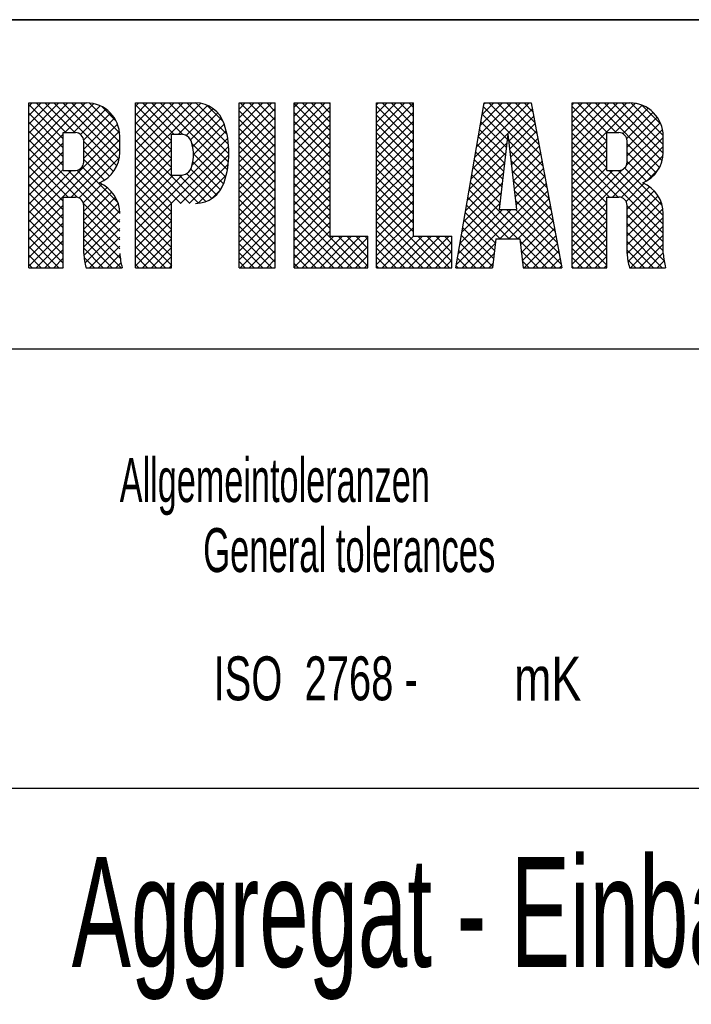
# Model space of a CAD drawing. Header units: millimetres. Extents: x 0 to 1189, y 0 to 841.
# Tile 78 of 112: x 1013 to 1044, y 40 to 85. Entities that reach past the tile are written whole.
import ezdxf
from ezdxf.enums import TextEntityAlignment as Align

# ---------------------------------------------------------------- set-up
doc = ezdxf.new("R2010")
doc.units = ezdxf.units.MM
doc.header["$LTSCALE"] = 65.395
doc.layers.get('0').update_dxf_attribs({"linetype": 'CONTINUOUS'})
doc.styles.get("Standard").update_dxf_attribs({"font": 'txt', "width": 0.6})
doc.styles.add('TEXTSTYLE_3', font='txt', dxfattribs={"width": 0.8})

# ---------------------------------------------------------------- blocks, each defined once
blk = doc.blocks.new('*T996')
at = {"color": 5, "linetype": 'Continuous'}
for p, q in [((0, 0), (187, 0)), ((0, 0), (0, -75)), ((187, 0), (187, -75)), ((0, -75), (187, -75))]:
    blk.add_line(p, q, dxfattribs=at)
at = {"color": 2, "linetype": 'Continuous', "style": 'TEXTSTYLE_3'}
for s, width, p in [('9M32E_GENSET', 0.678571, (73.4, -6.75)), ('1.1', 0.47619, (117.567, -6.75)), ('9M32E_GENSET', 0.678571, (73.4, -13.25)), ('1.1', 0.47619, (117.567, -13.25))]:
    blk.add_text(s, height=5, dxfattribs=dict(at, width=width)).set_placement(p)
for s, width, p in [('W882', 0.833333, (81.679, -22.5)), ('1:25', 0.511905, (128.405, -22.5)), ('-', 0.619048, (11, -72.75))]:
    blk.add_text(s, height=5, dxfattribs=dict(at, width=width)).set_placement(p, align=Align.CENTER)
for s, width, p in [('~98000', 0.690476, (185.6, -22.5)), ('3', 0.619048, (185.6, -62.75)), ('3', 0.619048, (185.6, -73.25))]:
    blk.add_text(s, height=5, dxfattribs=dict(at, width=width)).set_placement(p, align=Align.RIGHT)
at = {"color": 5, "linetype": 'Continuous', "width": 0.761905}
blk.add_text('mK', height=2, dxfattribs=at).set_placement((45.071, -31), align=Align.CENTER)
at = {"color": 7, "linetype": 'Continuous', "style": 'TEXTSTYLE_3'}
for s, width, p in [('Aggregat - Einbauzeichnung', 0.604396, (23.4, -43.125)), ('DIESEL GEN SET INSTALLATION DRAWING', 0.689116, (23.4, -51.875))]:
    blk.add_text(s, height=5, dxfattribs=dict(at, width=width)).set_placement(p)
at = {"color": 7, "linetype": 'Continuous', "style": 'TEXTSTYLE_3', "width": 0.642857}
blk.add_text('9M32E Genset', height=5, dxfattribs=at).set_placement((121.5, -72.75), align=Align.CENTER)
blk = doc.blocks.new('*T997')
at = {"color": 2, "linetype": 'Continuous'}
for p, q in [((0, 0), (278, 0)), ((0, 0), (0, -47.5)), ((278, 0), (278, -47.5)), ((0, -7), (278, -7)), ((8, -7), (8, -47.5)), ((0, -14), (278, -14)), ((0, -26.5), (278, -26.5)), ((0, -33.5), (278, -33.5)), ((0, -40.5), (278, -40.5)), ((0, -47.5), (278, -47.5))]:
    blk.add_line(p, q, dxfattribs=at)
for s, width, p in [('Anmerkung / REMARKS', 0.674185, (1.05, -5.25)), ('SPACE REQUIRED FOR MEASURING TORSIONAL VIBRATIONS, AND/OR FOR REMOVAL OF THE VIBRATION DAMPER AND/OR LUBOIL PUMP', 0.683886, (9.05, -12.25)), ('SPACE REQUIRED FOR REMOVAL OF PISTON AND CYLINDER LINER', 0.680087, (9.05, -19.25)), ('REDUCED REMOVAL HEIGHT PISTON AND LINER 2300mm', 0.689441, (9.05, -24.5)), ('SPACE REQUIRED FOR TERMINAL SET', 0.682028, (9.05, -31.75)), ('SPACE REQUIRED FOR TURBOCHARGER SHAFT', 0.692407, (9.05, -38.75)), ('SPACE TRQUIRED FOR CHARGE AIR COOLER REMOVING', 0.684656, (9.05, -45.75))]:
    blk.add_text(s, height=3.5, dxfattribs=dict(at, width=width)).set_placement(p)
at = {"color": 2, "linetype": 'Continuous', "width": 0.619048}
for s, p in [('b', (4, -12.25)), ('e', (4, -19.25)), ('k', (4, -31.75)), ('o', (4, -38.75)), ('p', (4, -45.75))]:
    blk.add_text(s, height=3.5, dxfattribs=at).set_placement(p, align=Align.CENTER)

msp = doc.modelspace()

# ---------------------------------------------------------------- linework, layer by layer
at = {"color": 6, "linetype": 'Continuous'}
for p, q in [((1179, 85), (992, 85)), ((1179, 70), (992, 70))]:
    msp.add_line(p, q, dxfattribs=at)
at = {"color": 5, "linetype": 'Continuous'}
for p, q in [((1013.44054, 81.20969), (1016.07131, 81.20969)), ((1013.44054, 73.70637), (1013.44054, 81.20969)), ((1013.44054, 81.18894), (1013.46129, 81.20969)), ((1013.60216, 81.20969), (1013.44054, 81.04807)), ((1014.00623, 81.20969), (1013.44054, 80.644)), ((1014.4103, 81.20969), (1013.44054, 80.23993)), ((1014.81437, 81.20969), (1013.44054, 79.83586)), ((1015.21844, 81.20969), (1013.44054, 79.43178)), ((1015.62252, 81.20969), (1013.44054, 79.02771)), ((1016.02659, 81.20969), (1013.44054, 78.62364)), ((1015.12952, 79.85638), (1013.77621, 81.20969)), ((1015.53359, 79.85638), (1014.18028, 81.20969)), ((1017.45314, 78.3409), (1014.58435, 81.20969)), ((1017.55362, 78.64449), (1014.98842, 81.20969)), ((1016.39559, 81.17462), (1015.07735, 79.85638)), ((1017.58821, 79.01398), (1015.3925, 81.20969)), ((1017.58821, 79.41805), (1015.79657, 81.20969)), ((1017.58217, 79.82815), (1016.20669, 81.20363)), ((1018.30334, 81.20969), (1021.04138, 81.20969)), ((1018.30334, 73.70639), (1018.30334, 81.20969)), ((1018.45101, 81.20969), (1018.30334, 81.06201)), ((1018.85508, 81.20969), (1018.30334, 80.65794)), ((1019.25916, 81.20969), (1018.30334, 80.25387)), ((1019.66323, 81.20969), (1018.30334, 79.8498)), ((1020.0673, 81.20969), (1018.30334, 79.44573)), ((1020.47137, 81.20969), (1018.30334, 79.04166)), ((1020.87544, 81.20969), (1018.30334, 78.63758)), ((1021.2615, 81.19168), (1018.30334, 78.23351)), ((1020.04987, 79.78489), (1018.62507, 81.20969)), ((1020.46102, 79.7778), (1019.02914, 81.20969)), ((1022.48572, 78.15718), (1019.43321, 81.20969)), ((1022.53723, 78.50974), (1019.83728, 81.20969)), ((1022.55815, 78.89289), (1020.24135, 81.20969)), ((1022.53947, 79.31563), (1020.64542, 81.20969)), ((1022.4645, 79.79468), (1021.04952, 81.20966)), ((1023.02309, 81.20969), (1024.66788, 81.20969)), ((1023.02309, 73.70639), (1023.02309, 81.20969)), ((1023.29987, 81.20969), (1023.02309, 80.93291)), ((1023.70394, 81.20969), (1023.02309, 80.52884)), ((1024.10801, 81.20969), (1023.02309, 80.12477)), ((1024.51208, 81.20969), (1023.02309, 79.7207)), ((1024.66788, 79.61166), (1023.06985, 81.20969)), ((1024.66788, 80.01573), (1023.47392, 81.20969)), ((1024.66788, 80.4198), (1023.87799, 81.20969)), ((1024.66788, 80.82387), (1024.28206, 81.20969)), ((1024.66788, 73.70639), (1024.66788, 81.20969)), ((1025.52601, 81.20969), (1027.17077, 81.20969)), ((1025.52601, 73.70639), (1025.52601, 81.20969)), ((1025.72429, 81.20969), (1025.52601, 81.01141)), ((1026.12836, 81.20969), (1025.52601, 80.60734)), ((1026.53244, 81.20969), (1025.52601, 80.20327)), ((1026.93651, 81.20969), (1025.52601, 79.79919)), ((1027.17077, 79.53319), (1025.52601, 81.17795)), ((1027.17077, 79.93726), (1025.89835, 81.20969)), ((1027.17077, 80.34134), (1026.30242, 81.20969)), ((1027.17077, 80.74541), (1026.70649, 81.20969)), ((1027.17077, 81.14948), (1027.11056, 81.20969)), ((1027.17077, 75.13663), (1027.17077, 81.20969)), ((1029.28038, 81.20969), (1030.96093, 81.20969)), ((1029.28038, 73.70639), (1029.28038, 81.20969)), ((1029.36093, 81.20969), (1029.28038, 81.12914)), ((1029.765, 81.20969), (1029.28038, 80.72507)), ((1030.16908, 81.20969), (1029.28038, 80.32099)), ((1030.57315, 81.20969), (1029.28038, 79.91692)), ((1030.96093, 81.1934), (1029.28038, 79.51285)), ((1030.96093, 79.78375), (1029.53499, 81.20969)), ((1030.96093, 80.18782), (1029.93906, 81.20969)), ((1030.96093, 80.59189), (1030.34313, 81.20969)), ((1030.96093, 80.99596), (1030.7472, 81.20969)), ((1030.96093, 75.13663), (1030.96093, 81.20969)), ((1032.89172, 73.70639), (1034.17891, 81.20969)), ((1036.23014, 81.20969), (1033.75416, 78.7337)), ((1035.82607, 81.20969), (1033.83783, 79.22144)), ((1035.422, 81.20969), (1033.9215, 79.70919)), ((1035.01793, 81.20969), (1034.00517, 80.19693)), ((1034.61386, 81.20969), (1034.08885, 80.68467)), ((1034.20979, 81.20969), (1034.17252, 81.17242)), ((1034.17891, 81.20969), (1036.3243, 81.20969)), ((1036.76725, 78.82628), (1034.38384, 81.20969)), ((1036.67501, 79.32259), (1034.78791, 81.20969)), ((1036.58277, 79.8189), (1035.19198, 81.20969)), ((1036.49053, 80.31521), (1035.59605, 81.20969)), ((1036.3983, 80.81151), (1036.00012, 81.20969)), ((1036.3243, 81.20969), (1037.71876, 73.70639)), ((1038.18357, 81.20969), (1040.81436, 81.20969)), ((1038.18357, 73.70637), (1038.18357, 81.20969)), ((1038.2505, 81.20969), (1038.18357, 81.14276)), ((1038.65457, 81.20969), (1038.18357, 80.73869)), ((1039.05864, 81.20969), (1038.18357, 80.33461)), ((1039.46271, 81.20969), (1038.18357, 79.93054)), ((1039.86678, 81.20969), (1038.18357, 79.52647)), ((1040.27085, 81.20969), (1038.18357, 79.1224)), ((1040.67492, 81.20969), (1038.18357, 78.71833)), ((1041.05912, 81.18981), (1038.18357, 78.31426)), ((1039.77785, 79.85638), (1038.42455, 81.20969)), ((1040.18193, 79.85638), (1038.82862, 81.20969)), ((1042.16542, 78.27696), (1039.23269, 81.20969)), ((1042.27806, 78.56839), (1039.63676, 81.20969)), ((1042.33056, 78.91996), (1040.04083, 81.20969)), ((1042.33127, 79.32332), (1040.44491, 81.20969)), ((1042.33088, 79.72779), (1040.84938, 81.20928)), ((1015.01378, 79.56805), (1013.44054, 81.14129)), ((1015.01378, 79.16398), (1013.44054, 80.73722)), ((1016.69884, 81.0738), (1015.48142, 79.85638)), ((1016.95489, 80.92578), (1015.80183, 79.77272)), ((1017.17091, 80.73772), (1015.94211, 79.50893)), ((1017.41201, 80.40239), (1016.78093, 81.03347)), ((1019.94809, 79.48259), (1018.30334, 81.12734)), ((1019.94809, 79.07852), (1018.30334, 80.72327)), ((1021.57432, 81.10043), (1020.25878, 79.78489)), ((1021.83255, 80.95458), (1020.60698, 79.72901)), ((1022.04585, 80.76382), (1020.81285, 79.53081)), ((1022.29479, 80.36846), (1021.55454, 81.10871)), ((1024.66788, 80.96141), (1023.02309, 79.31663)), ((1024.66788, 79.20759), (1023.02309, 80.85237)), ((1027.17077, 81.03988), (1025.52601, 79.39512)), ((1027.17077, 79.12912), (1025.52601, 80.77388)), ((1030.96093, 79.37967), (1029.28038, 81.06022)), ((1030.96093, 80.78933), (1029.28038, 79.10878)), ((1036.37287, 80.94834), (1033.67048, 78.24596)), ((1035.22579, 79.5596), (1034.09058, 80.6948)), ((1036.85948, 78.32997), (1034.14975, 81.0397)), ((1039.75686, 79.4733), (1038.18357, 81.0466)), ((1041.37547, 81.10209), (1040.12976, 79.85638)), ((1041.64167, 80.96422), (1040.488, 79.81055)), ((1041.86676, 80.78524), (1040.66984, 79.58832)), ((1042.2331, 80.22964), (1041.35123, 81.11151)), ((1015.01378, 78.7599), (1013.44054, 80.33314)), ((1017.34848, 80.51123), (1015.94344, 79.10618)), ((1019.94809, 78.67445), (1018.30334, 80.3192)), ((1022.21588, 80.52977), (1020.89978, 79.21367)), ((1022.33803, 80.24785), (1020.94925, 78.85907)), ((1024.66788, 80.55734), (1023.02309, 78.91256)), ((1024.66788, 78.80352), (1023.02309, 80.4483)), ((1027.17077, 80.63581), (1025.52601, 78.99105)), ((1027.17077, 78.72505), (1025.52601, 80.3698)), ((1030.96093, 78.9756), (1029.28038, 80.65615)), ((1030.96093, 80.38525), (1029.28038, 78.70471)), ((1030.96093, 78.57153), (1029.28038, 80.25208)), ((1035.18425, 79.19707), (1034.03141, 80.3499)), ((1036.43619, 80.6076), (1035.28881, 79.46021)), ((1036.49952, 80.26685), (1035.33035, 79.09768)), ((1039.75686, 79.06923), (1038.18357, 80.64253)), ((1042.05343, 80.56784), (1040.68649, 79.2009)), ((1042.19991, 80.31025), (1040.68649, 78.79682)), ((1015.01378, 78.35583), (1013.44054, 79.92907)), ((1017.57035, 79.92495), (1013.44054, 75.79514)), ((1015.01378, 79.85638), (1015.56421, 79.85638)), ((1015.01378, 78.1401), (1015.01378, 79.85638)), ((1017.48475, 80.24342), (1015.94344, 78.70211)), ((1019.94809, 78.27038), (1018.30334, 79.91513)), ((1022.4309, 79.93665), (1020.87576, 78.38151)), ((1024.66788, 80.15327), (1023.02309, 78.50849)), ((1024.66788, 78.39945), (1023.02309, 80.04423)), ((1027.17077, 80.23174), (1025.52601, 78.58698)), ((1027.17077, 78.32098), (1025.52601, 79.96573)), ((1027.17077, 79.82766), (1025.52601, 78.18291)), ((1030.96093, 79.98118), (1029.28038, 78.30064)), ((1030.96093, 78.16746), (1029.28038, 79.84801)), ((1035.14271, 78.83453), (1033.97225, 80.005)), ((1036.56285, 79.92611), (1035.37189, 78.73515)), ((1039.75686, 78.66516), (1038.18357, 80.23846)), ((1039.75686, 78.26109), (1038.18357, 79.83439)), ((1039.75686, 79.85638), (1040.30727, 79.85638)), ((1039.75686, 78.1401), (1039.75686, 79.85638)), ((1042.29879, 80.00505), (1040.64933, 78.35559)), ((1015.01378, 79.79281), (1013.44054, 78.21957)), ((1017.58821, 79.53874), (1013.44054, 75.39107)), ((1017.58821, 75.37734), (1013.44054, 79.525)), ((1015.01378, 79.38874), (1013.44054, 77.8155)), ((1015.94344, 78.51933), (1015.94344, 79.47716)), ((1017.3054, 78.08457), (1015.94344, 79.44653)), ((1017.58821, 78.96664), (1017.58821, 79.69277)), ((1022.50148, 79.60315), (1018.30334, 75.40502)), ((1021.16992, 76.64447), (1018.30334, 79.51106)), ((1019.94809, 79.4742), (1018.30334, 77.82944)), ((1019.94809, 79.78489), (1020.37717, 79.78489)), ((1019.94809, 77.92558), (1019.94809, 79.78489)), ((1022.40911, 77.82971), (1020.87068, 79.36814)), ((1024.66788, 79.7492), (1023.02309, 78.10442)), ((1024.66788, 77.99538), (1023.02309, 79.64016)), ((1027.17077, 77.91691), (1025.52601, 79.56166)), ((1027.17077, 79.42359), (1025.52601, 77.77884)), ((1030.96093, 79.57711), (1029.28038, 77.89657)), ((1030.96093, 77.76339), (1029.28038, 79.44393)), ((1035.20477, 79.37617), (1033.58681, 77.75821)), ((1035.10117, 78.472), (1033.91308, 79.66009)), ((1035.2516, 79.78489), (1034.85828, 76.35231)), ((1035.2516, 79.78489), (1035.64492, 76.35231)), ((1036.95172, 77.83366), (1035.2841, 79.50128)), ((1036.62617, 79.58536), (1035.41343, 78.37262)), ((1042.33127, 79.63346), (1038.18357, 75.48576)), ((1039.75686, 79.48348), (1038.18357, 77.91019)), ((1042.33127, 75.28261), (1038.18357, 79.43031)), ((1040.68649, 78.51933), (1040.68649, 79.47716)), ((1042.00789, 78.03042), (1040.68649, 79.35182)), ((1042.33127, 78.96664), (1042.33127, 79.69277)), ((1015.64597, 76.9155), (1013.44054, 79.12093)), ((1015.01378, 78.98467), (1013.44054, 77.41143)), ((1017.58821, 79.13467), (1015.37796, 76.92442)), ((1017.11759, 77.86831), (1015.94344, 79.04246)), ((1022.54578, 79.24339), (1018.30334, 75.00094)), ((1020.77197, 76.63836), (1018.30334, 79.10699)), ((1019.94809, 79.07012), (1018.30334, 77.42537)), ((1024.66788, 79.34513), (1023.02309, 77.70034)), ((1024.66788, 77.5913), (1023.02309, 79.23609)), ((1024.66788, 78.94106), (1023.02309, 77.29627)), ((1027.17077, 77.51284), (1025.52601, 79.15759)), ((1027.17077, 79.01952), (1025.52601, 77.37477)), ((1030.96093, 79.17304), (1029.28038, 77.4925)), ((1030.96093, 77.35932), (1029.28038, 79.03986)), ((1035.15248, 78.91981), (1033.50314, 77.27047)), ((1035.01808, 77.74694), (1033.79474, 78.97029)), ((1035.05962, 78.10947), (1033.85391, 79.31519)), ((1037.04396, 77.33735), (1035.33639, 79.04492)), ((1036.6895, 79.24462), (1035.45497, 78.01009)), ((1036.75283, 78.90387), (1035.49651, 77.64755)), ((1039.75686, 79.07941), (1038.18357, 77.50612)), ((1040.28539, 76.92442), (1038.18357, 79.02624)), ((1042.33127, 79.22939), (1040.0263, 76.92442)), ((1041.81109, 77.82315), (1040.68649, 78.94775)), ((1015.23298, 76.92442), (1013.44054, 78.71686)), ((1015.01378, 78.5806), (1013.44054, 77.00736)), ((1017.56609, 78.70848), (1015.73923, 76.88162)), ((1016.89134, 77.69049), (1015.94344, 78.63839)), ((1020.36789, 76.63836), (1018.30334, 78.70292)), ((1019.94809, 78.66605), (1018.30334, 77.0213)), ((1022.55762, 78.85116), (1020.34482, 76.63836)), ((1022.1766, 77.25408), (1020.90703, 78.52365)), ((1022.31171, 77.52304), (1020.9489, 78.88585)), ((1024.66788, 77.18723), (1023.02309, 78.83202)), ((1024.66788, 78.53698), (1023.02309, 76.8922)), ((1027.17077, 77.10877), (1025.52601, 78.75352)), ((1027.17077, 78.61545), (1025.52601, 76.9707)), ((1030.96093, 78.76897), (1029.28038, 77.08843)), ((1030.96093, 76.95525), (1029.28038, 78.63579)), ((1035.10018, 78.46345), (1033.41947, 76.78273)), ((1034.97654, 77.38441), (1033.73557, 78.62538)), ((1037.1362, 76.84105), (1035.38868, 78.58856)), ((1036.81615, 78.56313), (1035.53805, 77.28502)), ((1039.75686, 78.67534), (1038.18357, 77.10205)), ((1039.88132, 76.92442), (1038.18357, 78.62217)), ((1042.32398, 78.81803), (1040.4148, 76.90885)), ((1041.5756, 77.65457), (1040.68649, 78.54368)), ((1015.01378, 76.73955), (1013.44054, 78.31279)), ((1015.01378, 78.17653), (1013.44054, 76.60329)), ((1015.38143, 78.1401), (1013.44054, 76.19922)), ((1015.01378, 78.1401), (1015.56421, 78.1401)), ((1017.58821, 75.78141), (1015.22951, 78.1401)), ((1017.58814, 76.18554), (1015.62815, 78.14553)), ((1017.50078, 76.67697), (1015.8753, 78.30246)), ((1019.96382, 76.63836), (1018.30334, 78.29885)), ((1019.94809, 78.26198), (1018.30334, 76.61723)), ((1022.52659, 78.41606), (1020.7489, 76.63836)), ((1021.99531, 77.0313), (1020.82471, 78.2019)), ((1024.66788, 76.78316), (1023.02309, 78.42794)), ((1024.66788, 78.13291), (1023.02309, 76.48813)), ((1024.66788, 76.37909), (1023.02309, 78.02387)), ((1027.17077, 76.7047), (1025.52601, 78.34945)), ((1027.17077, 78.21138), (1025.52601, 76.56663)), ((1030.96093, 78.3649), (1029.28038, 76.68435)), ((1030.96093, 76.55118), (1029.28038, 78.23172)), ((1035.04789, 78.00708), (1033.33579, 76.29498)), ((1034.935, 77.02188), (1033.67641, 78.28048)), ((1037.22843, 76.34474), (1035.44098, 78.1322)), ((1036.87948, 78.22238), (1035.57959, 76.92249)), ((1039.75686, 78.27127), (1038.18357, 76.69797)), ((1039.75686, 76.64481), (1038.18357, 78.2181)), ((1040.47101, 78.17727), (1038.18357, 75.88983)), ((1040.02977, 78.1401), (1038.18357, 76.2939)), ((1039.75686, 78.1401), (1040.30727, 78.1401)), ((1042.33127, 75.68668), (1039.87785, 78.1401)), ((1042.33127, 76.09075), (1040.28192, 78.1401)), ((1042.28504, 76.54105), (1040.57517, 78.25092)), ((1042.14088, 78.23086), (1041.55014, 77.64012)), ((1015.01378, 76.33548), (1013.44054, 77.90872)), ((1020.42182, 77.92757), (1018.30334, 75.80909)), ((1020.01576, 77.92558), (1018.30334, 76.21316)), ((1019.94809, 76.25002), (1018.30334, 77.89478)), ((1019.94809, 77.92558), (1020.37717, 77.92558)), ((1021.50007, 76.7184), (1020.29289, 77.92558)), ((1021.77091, 76.85163), (1020.629, 77.99354)), ((1022.43256, 77.91796), (1021.158, 76.64339)), ((1024.66788, 77.72884), (1023.02309, 76.08406)), ((1024.66788, 75.97502), (1023.02309, 77.6198)), ((1027.17077, 76.30062), (1025.52601, 77.94538)), ((1027.17077, 77.80731), (1025.52601, 76.16255)), ((1030.96093, 77.96083), (1029.28038, 76.28028)), ((1030.96093, 76.14711), (1029.28038, 77.82765)), ((1030.96093, 77.55676), (1029.28038, 75.87621)), ((1037.44236, 73.70639), (1033.55807, 77.59067)), ((1034.89346, 76.65935), (1033.61724, 77.93558)), ((1037.32067, 75.84843), (1035.49327, 77.67583)), ((1036.9428, 77.88164), (1035.62113, 76.55996)), ((1039.75686, 76.24073), (1038.18357, 77.81403)), ((1015.01378, 75.93141), (1013.44054, 77.50465)), ((1016.77493, 77.51325), (1015.92468, 76.663)), ((1017.01933, 77.35357), (1015.94344, 76.27768)), ((1017.22459, 77.15477), (1015.94344, 75.87361)), ((1019.94809, 75.84595), (1018.30334, 77.4907)), ((1022.18355, 77.26488), (1021.76925, 76.85057)), ((1024.66788, 77.32477), (1023.02309, 75.67999)), ((1024.66788, 75.57095), (1023.02309, 77.21573)), ((1027.17077, 75.89655), (1025.52601, 77.54131)), ((1027.17077, 77.40324), (1025.52601, 75.75848)), ((1027.17077, 75.49248), (1025.52601, 77.13724)), ((1030.96093, 75.74303), (1029.28038, 77.42358)), ((1030.96093, 77.15269), (1029.28038, 75.47214)), ((1037.00613, 77.54089), (1033.17163, 73.70639)), ((1034.9956, 77.55072), (1033.25212, 75.80724)), ((1035.71532, 75.02935), (1033.4989, 77.24577)), ((1037.06946, 77.20015), (1034.89866, 75.02935)), ((1037.41291, 75.35212), (1035.54556, 77.21947)), ((1039.75686, 75.83666), (1038.18357, 77.40996)), ((1041.45459, 77.54457), (1040.63899, 76.72897)), ((1041.70871, 77.39462), (1040.68649, 76.3724)), ((1041.92295, 77.20479), (1040.68649, 75.96833)), ((1015.01378, 75.52734), (1013.44054, 77.10057)), ((1015.01378, 75.12326), (1013.44054, 76.6965)), ((1015.01378, 76.92442), (1015.56421, 76.92442)), ((1015.01378, 73.70637), (1015.01378, 76.92442)), ((1017.39109, 76.9172), (1015.94344, 75.46954)), ((1019.94809, 75.44188), (1018.30334, 77.08663)), ((1019.94809, 75.03781), (1018.30334, 76.68256)), ((1024.66788, 76.9207), (1023.02309, 75.27592)), ((1024.66788, 75.16688), (1023.02309, 76.81166)), ((1027.17077, 76.99917), (1025.52601, 75.35441)), ((1028.55279, 73.70639), (1025.52601, 76.73316)), ((1030.96093, 75.33896), (1029.28038, 77.01951)), ((1030.96093, 76.74861), (1029.28038, 75.06807)), ((1034.94331, 77.09435), (1033.16845, 75.3195)), ((1035.31125, 75.02935), (1033.43973, 76.90087)), ((1037.13278, 76.8594), (1035.30273, 75.02935)), ((1037.50515, 74.85581), (1035.59785, 76.76311)), ((1039.75686, 75.43259), (1038.18357, 77.00589)), ((1039.75686, 76.92442), (1040.30727, 76.92442)), ((1039.75686, 73.70637), (1039.75686, 76.92442)), ((1042.09873, 76.9765), (1040.68649, 75.56426)), ((1042.23295, 76.70665), (1040.68649, 75.16018)), ((1015.01378, 76.56024), (1013.44054, 74.987)), ((1015.01378, 74.71919), (1013.44054, 76.29243)), ((1017.58821, 74.97326), (1015.93453, 76.62695)), ((1017.5145, 76.63654), (1015.94344, 75.06547)), ((1015.94344, 74.34998), (1015.94344, 76.54518)), ((1017.58255, 76.30051), (1015.94344, 74.6614)), ((1017.58821, 74.56919), (1015.94344, 76.21397)), ((1019.94809, 74.63374), (1018.30334, 76.27849)), ((1019.94809, 76.24163), (1018.30334, 74.59687)), ((1019.94809, 73.70639), (1019.94809, 76.63837)), ((1024.66788, 76.51663), (1023.02309, 74.87185)), ((1024.66788, 74.76281), (1023.02309, 76.40759)), ((1027.17077, 76.5951), (1025.52601, 74.95034)), ((1028.14872, 73.70639), (1025.52601, 76.32909)), ((1032.18943, 73.70639), (1029.28038, 76.61544)), ((1030.96093, 76.34454), (1029.28038, 74.664)), ((1035.41348, 76.35231), (1032.91743, 73.85627)), ((1035.00941, 76.35231), (1033.00111, 74.34401)), ((1034.89101, 76.63799), (1033.08478, 74.83175)), ((1034.90718, 75.02935), (1033.38057, 76.55596)), ((1034.85828, 76.35231), (1035.64492, 76.35231)), ((1037.68962, 73.86319), (1035.2005, 76.35231)), ((1037.59738, 74.3595), (1035.60458, 76.35231)), ((1037.19611, 76.51866), (1035.7068, 75.02935)), ((1039.75686, 76.65499), (1038.18357, 75.08169)), ((1039.75686, 75.02852), (1038.18357, 76.60182)), ((1039.75686, 76.25091), (1038.18357, 74.67762)), ((1040.68649, 74.34998), (1040.68649, 76.54518)), ((1042.33127, 74.87854), (1040.68649, 76.52332)), ((1042.31581, 76.38544), (1040.68649, 74.75611)), ((1015.01378, 76.15617), (1013.44054, 74.58293)), ((1015.01378, 74.31512), (1013.44054, 75.88836)), ((1017.60761, 74.14572), (1015.94344, 75.80989)), ((1017.58821, 75.9021), (1015.94996, 74.26385)), ((1019.94809, 74.22967), (1018.30334, 75.87442)), ((1019.94809, 75.83756), (1018.30334, 74.1928)), ((1024.66788, 76.11256), (1023.02309, 74.46778)), ((1024.66788, 74.35874), (1023.02309, 76.00352)), ((1027.17077, 76.19102), (1025.52601, 74.54627)), ((1027.74465, 73.70639), (1025.52601, 75.92502)), ((1027.17077, 75.78695), (1025.52601, 74.1422)), ((1031.78536, 73.70639), (1029.28038, 76.21137)), ((1030.96093, 75.94047), (1029.28038, 74.25993)), ((1031.38129, 73.70639), (1029.28038, 75.80729)), ((1034.64424, 74.48415), (1033.26223, 75.86616)), ((1034.68578, 74.84668), (1033.3214, 76.21106)), ((1037.25944, 76.17792), (1035.82881, 74.74729)), ((1037.32276, 75.83717), (1035.87036, 74.38477)), ((1039.75686, 74.62445), (1038.18357, 76.19775)), ((1039.75686, 75.84684), (1038.18357, 74.27355)), ((1039.75686, 74.22038), (1038.18357, 75.79367)), ((1042.33127, 74.47447), (1040.68649, 76.11925)), ((1042.33127, 75.99682), (1040.68649, 74.35204)), ((1042.33127, 74.34998), (1042.33127, 76.16939)), ((1015.01378, 75.7521), (1013.44054, 74.17886)), ((1015.01378, 73.91105), (1013.44054, 75.48429)), ((1015.01378, 75.34803), (1013.44054, 73.77479)), ((1017.64287, 73.70639), (1015.94344, 75.40582)), ((1017.58821, 75.49803), (1016.00197, 73.91179)), ((1019.94809, 73.82559), (1018.30334, 75.47035)), ((1019.94809, 75.43348), (1018.30334, 73.78873)), ((1024.66788, 75.70849), (1023.02309, 74.0637)), ((1024.66788, 73.95466), (1023.02309, 75.59945)), ((1027.34058, 73.70639), (1025.52601, 75.52095)), ((1027.17077, 75.38288), (1025.52601, 73.73813)), ((1030.96093, 75.5364), (1029.28038, 73.85586)), ((1030.97722, 73.70639), (1029.28038, 75.40322)), ((1034.60269, 74.12163), (1033.20306, 75.52126)), ((1037.38609, 75.49643), (1035.91191, 74.02224)), ((1039.75686, 75.44277), (1038.18357, 73.86948)), ((1039.75686, 73.81631), (1038.18357, 75.3896)), ((1042.36694, 74.03473), (1040.68649, 75.71518)), ((1042.33127, 75.59275), (1040.72968, 73.99117)), ((1014.81437, 73.70639), (1013.44054, 75.08022)), ((1015.01378, 74.94396), (1013.77621, 73.70639)), ((1017.2388, 73.70639), (1015.94344, 75.00175)), ((1017.58821, 75.09396), (1016.20064, 73.70639)), ((1019.66323, 73.70639), (1018.30334, 75.06628)), ((1019.94809, 75.02941), (1018.62507, 73.70639)), ((1024.51208, 73.70639), (1023.02309, 75.19538)), ((1024.66788, 75.30442), (1023.06985, 73.70639)), ((1024.66788, 74.90034), (1023.47392, 73.70639)), ((1026.93651, 73.70639), (1025.52601, 75.11688)), ((1027.32858, 75.13663), (1025.89835, 73.70639)), ((1027.73265, 75.13663), (1026.30242, 73.70639)), ((1028.13673, 75.13663), (1026.70649, 73.70639)), ((1028.5408, 75.13663), (1027.11056, 73.70639)), ((1027.17077, 75.13663), (1028.88707, 75.13663)), ((1028.88707, 75.07882), (1027.51463, 73.70639)), ((1028.88707, 73.77618), (1027.52662, 75.13663)), ((1028.88707, 74.18026), (1027.9307, 75.13663)), ((1028.88707, 74.58433), (1028.33477, 75.13663)), ((1028.88707, 74.9884), (1028.73884, 75.13663)), ((1028.88707, 73.70639), (1028.88707, 75.13663)), ((1030.57315, 73.70639), (1029.28038, 74.99915)), ((1030.96522, 75.13663), (1029.53499, 73.70639)), ((1031.36929, 75.13663), (1029.93906, 73.70639)), ((1031.77337, 75.13663), (1030.34313, 73.70639)), ((1032.17744, 75.13663), (1030.7472, 73.70639)), ((1030.96093, 75.13663), (1032.71296, 75.13663)), ((1032.58151, 75.13663), (1031.15127, 73.70639)), ((1032.5935, 73.70639), (1031.16326, 75.13663)), ((1032.71296, 73.991), (1031.56734, 75.13663)), ((1032.71296, 74.39507), (1031.97141, 75.13663)), ((1032.71296, 74.79915), (1032.37548, 75.13663)), ((1032.71296, 73.70639), (1032.71296, 75.13663)), ((1034.56114, 73.7591), (1033.14389, 75.17635)), ((1034.70672, 75.02935), (1034.5551, 73.70637)), ((1034.70672, 75.02935), (1035.79649, 75.02935)), ((1035.79649, 75.02935), (1035.94811, 73.70637)), ((1037.03828, 73.70639), (1035.807, 74.93768)), ((1037.44942, 75.15568), (1036.00012, 73.70639)), ((1039.46271, 73.70639), (1038.18357, 74.98553)), ((1039.75686, 75.0387), (1038.42455, 73.70639)), ((1042.29121, 73.70639), (1040.68649, 75.31111)), ((1041.88714, 73.70639), (1040.68649, 74.90704)), ((1042.33127, 75.18868), (1040.84898, 73.70639)), ((1014.4103, 73.70639), (1013.44054, 74.67615)), ((1015.01378, 74.53989), (1014.18028, 73.70639)), ((1016.83473, 73.70639), (1015.94344, 74.59768)), ((1017.58821, 74.68989), (1016.60471, 73.70639)), ((1019.25916, 73.70639), (1018.30334, 74.66221)), ((1019.94809, 74.62534), (1019.02914, 73.70639)), ((1024.10801, 73.70639), (1023.02309, 74.7913)), ((1024.66788, 74.49627), (1023.87799, 73.70639)), ((1026.53244, 73.70639), (1025.52601, 74.71281)), ((1028.88707, 74.67475), (1027.9187, 73.70639)), ((1030.16908, 73.70639), (1029.28038, 74.59508)), ((1032.71296, 74.86401), (1031.55534, 73.70639)), ((1032.71296, 74.45993), (1031.95941, 73.70639)), ((1033.80572, 73.70639), (1033.02556, 74.48655)), ((1034.20979, 73.70639), (1033.08473, 74.83145)), ((1034.68187, 74.81257), (1033.5757, 73.70639)), ((1036.63421, 73.70639), (1035.8593, 74.4813)), ((1037.51274, 74.81494), (1036.40419, 73.70639)), ((1037.57607, 74.47419), (1036.80827, 73.70639)), ((1039.05864, 73.70639), (1038.18357, 74.58146)), ((1039.75686, 74.63463), (1038.82862, 73.70639)), ((1041.48307, 73.70639), (1040.68649, 74.50297)), ((1042.33127, 74.78461), (1041.25305, 73.70639)), ((1014.00623, 73.70639), (1013.44054, 74.27208)), ((1015.01378, 74.13582), (1014.58435, 73.70639)), ((1016.43066, 73.70639), (1015.95883, 74.17821)), ((1017.5925, 74.29011), (1017.00878, 73.70639)), ((1018.85508, 73.70639), (1018.30334, 74.25814)), ((1019.94809, 74.22127), (1019.43321, 73.70639)), ((1023.70394, 73.70639), (1023.02309, 74.38723)), ((1023.29987, 73.70639), (1023.02309, 73.98316)), ((1024.66788, 74.0922), (1024.28206, 73.70639)), ((1026.12836, 73.70639), (1025.52601, 74.30874)), ((1028.88707, 74.27068), (1028.32277, 73.70639)), ((1029.765, 73.70639), (1029.28038, 74.19101)), ((1032.71296, 74.05586), (1032.36348, 73.70639)), ((1033.40164, 73.70639), (1032.96639, 74.14164)), ((1034.62957, 74.35619), (1033.97977, 73.70639)), ((1036.23014, 73.70639), (1035.9116, 74.02493)), ((1037.6394, 74.13345), (1037.21234, 73.70639)), ((1038.65457, 73.70639), (1038.18357, 74.17739)), ((1039.75686, 74.23056), (1039.23269, 73.70639)), ((1041.079, 73.70639), (1040.71676, 74.06862)), ((1042.33127, 74.38054), (1041.65712, 73.70639)), ((1042.3702, 74.0154), (1042.06119, 73.70639)), ((1013.60216, 73.70639), (1013.44054, 73.86801)), ((1013.44054, 73.70639), (1015.01378, 73.70639)), ((1015.01378, 73.73174), (1014.98842, 73.70639)), ((1016.0518, 73.70639), (1017.69654, 73.70639)), ((1017.64195, 73.93549), (1017.41285, 73.70639)), ((1018.45101, 73.70639), (1018.30334, 73.85406)), ((1018.30334, 73.70639), (1019.94809, 73.70639)), ((1019.94809, 73.8172), (1019.83728, 73.70639)), ((1023.02309, 73.70639), (1024.66788, 73.70639)), ((1025.72429, 73.70639), (1025.52601, 73.90467)), ((1025.52601, 73.70639), (1028.88707, 73.70639)), ((1028.88707, 73.86661), (1028.72684, 73.70639)), ((1029.36093, 73.70639), (1029.28038, 73.78694)), ((1029.28038, 73.70639), (1032.71296, 73.70639)), ((1032.89172, 73.70639), (1034.5551, 73.70639)), ((1032.99757, 73.70639), (1032.90722, 73.79674)), ((1034.57727, 73.89982), (1034.38384, 73.70639)), ((1035.94811, 73.70639), (1037.71876, 73.70639)), ((1037.70272, 73.7927), (1037.61641, 73.70639)), ((1038.2505, 73.70639), (1038.18357, 73.77332)), ((1038.18357, 73.70639), (1039.75686, 73.70639)), ((1039.75686, 73.82649), (1039.63676, 73.70639)), ((1040.79485, 73.70639), (1042.43963, 73.70639))]:
    msp.add_line(p, q, dxfattribs=at)
at = {"color": 7, "linetype": 'Continuous'}
msp.add_line((1179, 50), (992, 50), dxfattribs=at)
at = {"color": 5, "linetype": 'Continuous'}
for centre, radius, start, end in [((1016.07131, 79.69277), 1.51692, 0, 90), ((1021.04138, 79.85529), 1.35439, 17.366208, 90), ((1040.81436, 79.69277), 1.51692, 0, 90), ((1018.46944, 78.92403), 4.08883, 340.936395, 19.064188), ((1015.56421, 79.47716), 0.37924, 0, 90), ((1040.30727, 79.47716), 0.37923, 0, 90), ((1020.37717, 79.28429), 0.50058, 0, 90), ((1016.07131, 78.96664), 1.51692, 292.776582, 360), ((1019.62629, 78.85523), 1.32297, 341.075399, 18.924732), ((1040.81436, 78.96664), 1.51692, 292.776582, 360), ((1015.56421, 78.51933), 0.37923, 270, 360), ((1040.30727, 78.51933), 0.37923, 270, 360), ((1020.37717, 78.42616), 0.50058, 270, 360), ((1016.07131, 76.16939), 1.51692, 0, 67.223418), ((1021.04138, 77.99274), 1.35438, 270, 342.632042), ((1040.81436, 76.16939), 1.51692, 0, 67.223418), ((1015.56421, 76.54518), 0.37924, 0, 90), ((1040.30727, 76.54518), 0.37923, 0, 90), ((1019.04587, 74.54136), 3.10833, 183.529782, 195.582511), ((1020.69065, 74.54136), 3.10832, 183.529793, 195.582511), ((1043.78893, 74.54136), 3.10833, 183.529782, 195.582511), ((1045.43369, 74.54136), 3.10832, 183.529793, 195.582511)]:
    msp.add_arc(centre, radius, start, end, dxfattribs=at)

# ---------------------------------------------------------------- block references
for name, p in [('*T997', (901.00022, 132.49988)), ('*T996', (992, 85))]:
    msp.add_blockref(name, p)

# ---------------------------------------------------------------- texts
at = {"color": 5, "linetype": 'Continuous', "style": 'TEXTSTYLE_3', "width": 0.582707}
msp.add_text('Allgemeintoleranzen', height=2, dxfattribs=at).set_placement((1017.58394, 63.03754))
at = {"color": 5, "linetype": 'Continuous', "style": 'TEXTSTYLE_3'}
for s, width, p in [('General tolerances', 0.588624, (1028.03538, 59.85135)), ('ISO  2768 -', 0.679654, (1026.50612, 54.01037))]:
    msp.add_text(s, height=2, dxfattribs=dict(at, width=width)).set_placement(p, align=Align.CENTER)

doc.saveas('drawing.dxf')
